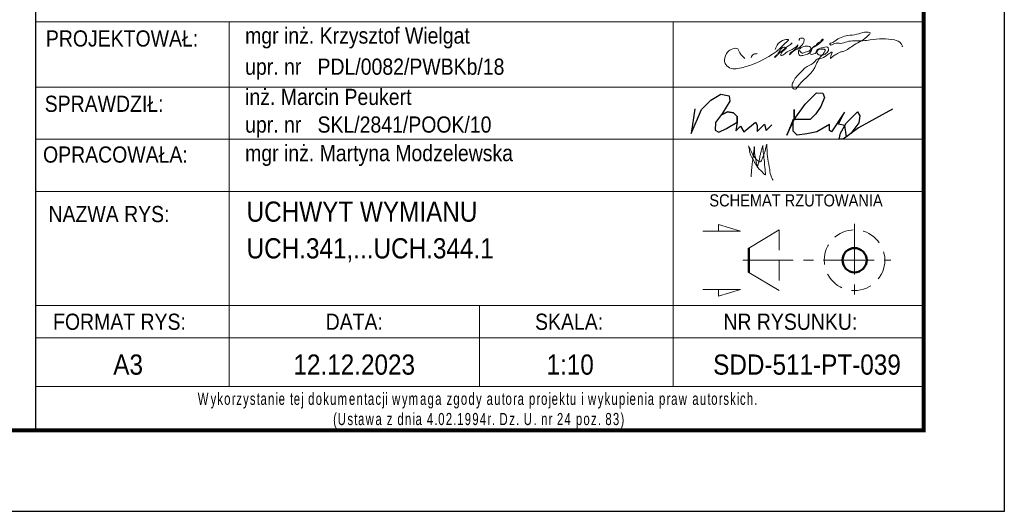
# Model space of a CAD drawing. Header units: millimetres. Extents: x -111 to 321, y 7790 to 8163.
# Tile 4 of 6: x 193 to 315, y 7790 to 7851. Entities that reach past the tile are written whole.
import ezdxf
from ezdxf.enums import TextEntityAlignment as Align

# ---------------------------------------------------------------- set-up
doc = ezdxf.new("R2010")
doc.units = ezdxf.units.MM
doc.header["$LTSCALE"] = 10
doc.linetypes.add('HIDDEN', pattern=[0.375, 0.25, -0.125])
doc.linetypes.add('MITTE', pattern=[2, 1.25, -0.25, 0.25, -0.25])
doc.layers.add('_FORMATKA', color=8, linetype='Continuous', plot=False)
for name, color, linetype, lineweight in [('_RAMKA', 7, 'Continuous', 35), ('_Tabelka', 7, 'Continuous', 25), ('PS_DIM', 4, 'Continuous', 13), ('PS_Hidden', 2, 'HIDDEN', 9), ('PS_MIDLINE', 5, 'MITTE', 13), ('PS_Pos', 1, 'Continuous', 15), ('PS_SOLID', 7, 'Continuous', 30), ('PS_TEXT', 3, 'Continuous', 18)]:
    doc.layers.add(name, color=color, linetype=linetype, lineweight=lineweight)
doc.styles.add('gil', font='txt', dxfattribs={"width": 0.9})

# ---------------------------------------------------------------- blocks, each defined once
blk = doc.blocks.new('*U14')
at = {"layer": '_FORMATKA', "lineweight": -3}
blk.add_lwpolyline([(-420, 0), (0, 0), (0, 297), (-420, 297)], close=True, dxfattribs=at)
at = {"layer": '_RAMKA', "lineweight": -3, "const_width": 0.5}
blk.add_lwpolyline([(-390, 10), (-10, 10), (-10, 287), (-390, 287)], close=True, dxfattribs=at)
blk = doc.blocks.new('A$C077725B1')
at = {"layer": 'PS_SOLID', "color": 5, "lineweight": 25}
for points in [[(0.45, 3.96), (0, 0.74), (1.35, 3.86), (2.53, 5.09), (3.87, 5.86), (4.96, 5.66), (5.03, 4.97), (4.09, 3.39), (3.17, 2.17), (3.12, 1.2), (3.6, 0.93), (4.61, 1.41), (5.99, 2.21), (5.97, 2.95), (5.49, 3.43), (4.71, 3.58), (3.95, 3.2), (4.71, 3.58), (5.49, 3.43), (5.97, 2.95), (5.99, 2.21), (5.79, 1.09), (6.4, 1.71), (6.83, 0.96), (8.36, 2.21), (8.58, 1.82), (8.58, 1.03), (9.53, 1.97), (9.77, 1.14), (10.51, 1.89)], [(26.25, 3.91), (21.8, 1.47), (19.81, 0), (19.26, 0), (19.47, 0.79), (20.21, 2.08), (21.68, 3.55), (21.99, 3.05), (21.86, 2.14), (20.81, 0.74), (20.25, 0.33), (20.03, 1.78), (19.17, 1.98), (19.96, 3.54), (18.27, 0.97), (18, 1.12), (18, 1.91), (16.37, 0.97), (15.05, 0.72), (13.81, 0.54), (13.29, 1.06), (13.29, 2.56), (12.47, 0.52), (13.42, 2.59), (13.42, 3.89), (13.42, 2.59), (14.85, 4.56), (16.34, 6.04), (17.15, 6.01), (17.36, 5.44), (16.89, 4.25), (16.25, 3.31), (15.51, 2.56), (13.42, 2.59)]]:
    blk.add_lwpolyline(points, dxfattribs=at)
blk = doc.blocks.new('tabela_rys')
at = {"layer": '_Tabelka', "color": 251, "lineweight": 15}
for p, q in [((21.62, 58.32), (131.62, 58.32)), ((21.62, 58.32), (131.62, 58.32)), ((45.62, 58.32), (45.62, 37.33)), ((100.62, 58.32), (100.62, 37.33)), ((21.62, 50.24), (131.62, 50.24)), ((21.62, 43.79), (131.62, 43.79)), ((21.62, 37.33), (131.62, 37.33)), ((21.62, 37.33), (131.62, 37.33)), ((21.62, 37.33), (131.62, 37.33)), ((21.62, 37.33), (131.62, 37.33)), ((21.62, 37.33), (131.62, 37.33)), ((21.62, 37.33), (131.62, 37.33)), ((21.62, 37.33), (131.62, 37.33)), ((21.62, 37.33), (131.62, 37.33)), ((45.62, 37.33), (45.62, 23.22)), ((100.62, 37.33), (100.62, 13.22)), ((21.62, 23.22), (131.62, 23.22)), ((131.62, 23.22), (21.62, 23.22)), ((45.62, 23.22), (45.62, 13.22)), ((76.62, 23.22), (76.62, 13.22)), ((21.62, 19.22), (131.62, 19.22)), ((21.62, 13.22), (131.62, 13.22))]:
    blk.add_line(p, q, dxfattribs=at)
at = {"layer": '_Tabelka', "color": 251, "lineweight": 30}
blk.add_lwpolyline([(131.62, 123.55), (21.62, 123.55), (21.62, 7.77), (131.62, 7.77)], close=True, dxfattribs=at)
at = {"layer": 'PS_DIM', "color": 5, "true_color": 0x1d16e9}
for points in [[(109.48, 53.8), (108.99, 54.29), (108.79, 54.65), (108.6, 54.97), (107.99, 54.97), (107.36, 54.6), (106.97, 53.57), (107.12, 53.03), (107.77, 52.55), (108.62, 52.55), (110.32, 53), (114.18, 55.37), (114.63, 55.81), (114.9, 56.08), (114.41, 56.08), (113.23, 54.9)], [(115.36, 55.7), (113.22, 53.93), (113.18, 53.9), (113.18, 53.98), (113.33, 54.13), (113.56, 54.36), (114.45, 55.17), (114.55, 55.14), (113.99, 54.42), (113.95, 54.18), (114.03, 54.16), (114.58, 54.48), (115.19, 54.83), (115.46, 54.98), (115.73, 55.14), (115.95, 55.36), (116.04, 55.45), (116.06, 55.39), (116.02, 55.28), (115.29, 54.61), (115.06, 54.38), (115.02, 54.23), (115.14, 54.35), (115.64, 54.75), (116.77, 55.82), (116.82, 56), (116.82, 56.17), (116.69, 56.3), (116.5, 56.3), (116.26, 56.24), (116.23, 56.11), (116.23, 56)], [(116.27, 54.78), (116.4, 54.56), (116.58, 54.45), (116.96, 54.56), (117.27, 54.64), (117.58, 54.82), (117.66, 55.11), (117.19, 55.3), (116.43, 55.09), (116.18, 54.85), (116.11, 54.56), (116.28, 54.15), (116.65, 54.15), (117.64, 54.62), (118.01, 55.28), (118.3, 55.44), (118.6, 55.74), (118.91, 55.92), (119.04, 56.14), (119.09, 56.16), (118.24, 55.3), (117.84, 55.07), (117.57, 54.61), (117.57, 54.35), (118.03, 54.35), (118.3, 54.51), (118.35, 54.72), (118.63, 54.99), (119.09, 55.11), (119.38, 55.19), (119.72, 55.19), (119.86, 54.94), (119.56, 54.42), (119.25, 54.24), (118.63, 54.24), (118.45, 54.43), (118.39, 54.64), (119.46, 54.8), (119.3, 54.52), (119.18, 54.31), (118.99, 54.13), (118.15, 52.67), (115.93, 50.15), (115.75, 49.97), (115.52, 50.04), (115.33, 50.36), (115.46, 50.86), (115.83, 51.49), (116.51, 52.17), (116.97, 52.63), (117.94, 53.19), (118.45, 53.7), (119.24, 53.91), (120.28, 54.51), (120.08, 53.78), (120.47, 54.09), (120.72, 54.24), (120.96, 54.38), (121.28, 54.56), (121.66, 54.66), (123.03, 55.46), (124.83, 56.69), (124.99, 56.96), (124.75, 57.03), (124.29, 57.03), (123.37, 56.78), (122.22, 56.61), (121.4, 56.39), (120.69, 55.98), (120.26, 55.73), (120.02, 55.6), (120.05, 55.5), (120.57, 55.64), (121.34, 55.64), (122.15, 55.85), (123.03, 55.97), (124.11, 55.97), (125.01, 56.08), (128, 56.08), (128.89, 55.57), (128.97, 55.25), (128.95, 55.23)], [(111.02, 54.38), (110.58, 54.31), (110.37, 54.14), (110.28, 53.86)], [(109.92, 42.99), (110.36, 42.1), (110.66, 41.59), (111.09, 41.15), (111.38, 40.99), (111.66, 41.47), (111.96, 42.25), (112.08, 42.76), (112.2, 43.19)], [(111.71, 43.01), (111.79, 41.97), (111.9, 41.03), (111.99, 40.03), (111.99, 39.38), (111.65, 39.72), (111.22, 40.15), (110.84, 40.68), (110.65, 41.02), (110.26, 41.69), (110.08, 42.33), (109.92, 42.99)], [(110.26, 39.14), (110.35, 40.27), (110.43, 40.94), (110.49, 41.47), (110.59, 42.26), (110.65, 42.75), (110.65, 42.9)], [(110.65, 42.9), (110.68, 42.38), (110.68, 42.14), (110.7, 41.97), (110.71, 41.9), (110.76, 41.68), (110.81, 41.47), (110.84, 41.29), (110.91, 40.88), (111.01, 40.53), (111.04, 40.47), (111.14, 40.66), (111.22, 40.95), (111.29, 41.28), (111.38, 41.81), (111.5, 42.26), (111.6, 42.66), (111.71, 43.03)], [(112.2, 43.19), (112.23, 42.5), (112.33, 41.38), (112.56, 40.06), (112.77, 39.1), (112.98, 38.73)]]:
    blk.add_spline(points, degree=3, dxfattribs=at)
at = {"layer": 'PS_Hidden'}
blk.add_line((113.73, 32.58), (113.73, 25.08), dxfattribs=at)
blk.add_circle((123.07, 28.83), 3.75, dxfattribs=at)
at = {"layer": 'PS_MIDLINE', "ltscale": 0.5}
for p, q in [((123.07, 33.33), (123.07, 24.33)), ((109.23, 28.83), (127.57, 28.83))]:
    blk.add_line(p, q, dxfattribs=at)
at = {"layer": 'PS_Pos'}
for p, q in [((109.98, 30.33), (113.73, 32.58)), ((113.73, 25.08), (109.98, 27.33))]:
    blk.add_line(p, q, dxfattribs=at)
at = {"layer": 'PS_Pos', "lineweight": 50}
blk.add_line((109.98, 27.33), (109.98, 30.33), dxfattribs=at)
at = {"layer": 'PS_SOLID', "lineweight": 50}
blk.add_line((109.98, 30.33), (109.98, 27.33), dxfattribs=at)
blk.add_circle((123.07, 28.83), 1.5, dxfattribs=at)
blk.add_circle((123.07, 28.83), 1.5, dxfattribs=at)
at = {"layer": 'PS_TEXT', "color": 7}
for p, q in [((108.95, 32.44), (106.22, 33.26)), ((106.22, 33.26), (106.22, 32.44)), ((108.95, 32.44), (104.3, 32.44)), ((108.95, 25.21), (104.3, 25.21)), ((108.95, 25.21), (106.22, 24.39)), ((106.22, 24.39), (106.22, 25.21))]:
    blk.add_line(p, q, dxfattribs=at)
at = {"layer": 'PS_Pos', "color": 7, "xscale": 0.9500000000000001, "yscale": 0.9500000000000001, "zscale": 0.9500000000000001}
blk.add_blockref('A$C077725B1', (102.85, 43.79), dxfattribs=at)
at = {"layer": '_Tabelka', "color": 12, "style": 'gil', "width": 0.9}
for s, p in [('PROJEKTOWAŁ: ', (32.69, 56.26)), ('SPRAWDZIŁ: ', (30.47, 48.18)), ('OPRACOWAŁA: ', (31.87, 41.9)), ('NAZWA RYS:', (30.74, 34.54))]:
    blk.add_text(s, height=2, dxfattribs=at).set_placement(p, align=Align.MIDDLE)
at = {"layer": '_Tabelka', "color": 7, "style": 'gil', "width": 0.9}
for s, p in [('mgr inż. Krzysztof Wielgat', (47.6, 56.62)), ('upr. nr   PDL/0082/PWBKb/18 ', (47.6, 52.77)), ('inż. Marcin Peukert', (47.6, 49.03)), ('upr. nr   SKL/2841/POOK/10 ', (47.6, 45.61)), ('mgr inż. Martyna Modzelewska', (47.6, 42.08))]:
    blk.add_text(s, height=2, dxfattribs=at).set_placement(p, align=Align.MIDDLE_LEFT)
at = {"layer": '_Tabelka', "color": 251, "style": 'gil', "width": 0.9}
for s, p in [('FORMAT RYS:', (32.04, 21.22)), ('DATA:', (61.12, 21.22)), ('SKALA:', (87.72, 21.22)), ('NR RYSUNKU:', (115.12, 21.22))]:
    blk.add_text(s, height=2, dxfattribs=at).set_placement(p, align=Align.MIDDLE)
at = {"layer": '_Tabelka', "color": 7, "lineweight": 13, "insert": (22.63, 10.21), "char_height": 1.5, "attachment_point": 4, "style": 'gil'}
blk.add_mtext_dynamic_manual_height_columns('\\pi19.10122;{\\W0.7;\\T1.2;Wykorzystanie tej dokumentacji wymaga zgody autora projektu i wykupienia praw autorskich.\\P\\pi35.86535;(Ustawa z dnia 4.02.1994r. Dz. U. nr 24 poz. 83)}', width=107.5936, gutter_width=12.5, heights=[0], dxfattribs=at)
at = {"layer": '_Tabelka', "color": 7, "style": 'gil', "width": 0.9}
for p in [(47.79, 34.83), (47.79, 30.29), (47.79, 26.06)]:
    blk.add_attdef('NAZWA_RYS:', text='', height=2.5, dxfattribs=at).set_placement(p, align=Align.MIDDLE_LEFT)
blk.add_attdef('FORMAT', text='', height=2.5, dxfattribs=at).set_placement((33.12, 15.91), align=Align.MIDDLE)
at = {"layer": '_Tabelka', "color": 7, "style": 'gil', "width": 0.9, "flags": 8}
for tag, p in [('DATA', (61.11, 15.91)), ('SKALA', (87.85, 15.91)), ('NR_RYSUNKU', (117.18, 15.91))]:
    blk.add_attdef(tag, text='', height=2.5, dxfattribs=at).set_placement(p, align=Align.MIDDLE)
at = {"layer": 'PS_TEXT', "color": 7, "insert": (100.88, 36.98), "char_height": 1.5, "width": 31.0028, "attachment_point": 1, "style": 'gil'}
blk.add_mtext('\\pi4.20993;SCHEMAT RZUTOWANIA', dxfattribs=at)

msp = doc.modelspace()

# ---------------------------------------------------------------- block references
at = {"layer": 'PS_DIM'}
msp.add_blockref('*U14', (314.97, 7790.46), dxfattribs=at)
at = {"layer": 'PS_DIM', "color": 7}
ref = msp.add_blockref('tabela_rys', (173.35, 7792.69), dxfattribs=at)
ref.add_attrib('FORMAT', 'A3', dxfattribs={"layer": '_Tabelka', "color": 7, "height": 2.5, "style": 'gil', "width": 0.9}).set_placement((206.46, 7808.61), align=Align.MIDDLE)
ref.add_attrib('DATA', '12.12.2023', dxfattribs={"layer": '_Tabelka', "color": 7, "height": 2.5, "style": 'gil', "width": 0.9, "flags": 8}).set_placement((234.46, 7808.61), align=Align.MIDDLE)
ref.add_attrib('SKALA', '1:10', dxfattribs={"layer": '_Tabelka', "color": 7, "height": 2.5, "style": 'gil', "width": 0.9, "flags": 8}).set_placement((261.2, 7808.61), align=Align.MIDDLE)
ref.add_attrib('NR_RYSUNKU', 'SDD-511-PT-039', dxfattribs={"layer": '_Tabelka', "color": 7, "height": 2.5, "style": 'gil', "width": 0.9, "flags": 8}).set_placement((290.53, 7808.61), align=Align.MIDDLE)
ref.add_attrib('NAZWA_RYS:', 'UCHWYT WYMIANU', dxfattribs={"layer": '_Tabelka', "color": 7, "height": 2.5, "style": 'gil', "width": 0.9}).set_placement((221.13, 7827.53), align=Align.MIDDLE_LEFT)
ref.add_attrib('NAZWA_RYS:', 'UCH.341,...UCH.344.1', dxfattribs={"layer": '_Tabelka', "color": 7, "height": 2.5, "style": 'gil', "width": 0.9}).set_placement((221.13, 7822.99), align=Align.MIDDLE_LEFT)

doc.saveas('drawing.dxf')
